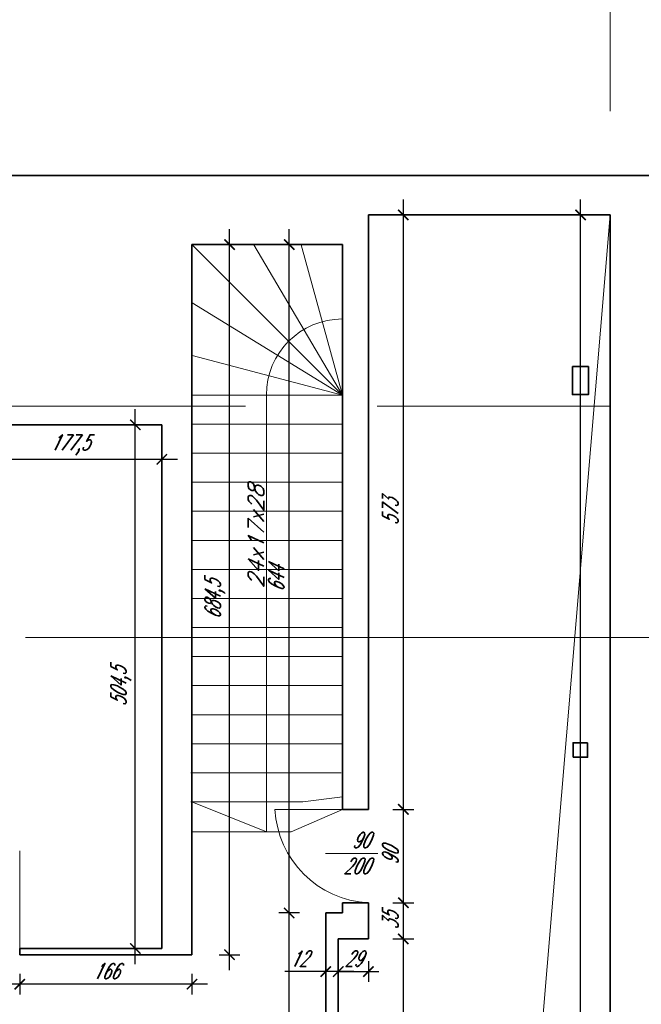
# Model space of a CAD drawing. Header units: millimetres. Extents: x 402 to 79005, y -7782 to 89952.
# Tile 24 of 256: x 27117 to 27716, y 9623 to 10572. Entities that reach past the tile are written whole.
import ezdxf

# ---------------------------------------------------------------- set-up
doc = ezdxf.new("R2010")
doc.units = ezdxf.units.MM
doc.header["$LTSCALE"] = 10
doc.linetypes.add('DASHED', pattern=[19.05, 12.7, -6.35])
doc.layers.get('0').update_dxf_attribs({"lineweight": 0})
doc.layers.get('Defpoints').update_dxf_attribs({"color": 253})
for name, color, linetype, lineweight in [('01-2_konstrukcja dachu', 253, 'Continuous', 35), ('01_ściany', 253, 'Continuous', 35), ('03-02_schody', 253, 'Continuous', 5), ('03_drzwi', 253, 'Continuous', 15), ('04-2_nad', 253, 'DASHED', 5), ('05-01_wymiary', 253, 'Continuous', 5), ('05-03_opis', 253, 'Continuous', 5)]:
    doc.layers.add(name, color=color, linetype=linetype, lineweight=lineweight)
doc.styles.add('ariel_wym', font='simplex.shx', dxfattribs={"width": 0.65, "oblique": 25})
doc.dimstyles.new('ariel 50', dxfattribs={"dimtxt": 15, "dimasz": 10, "dimexe": 10, "dimexo": 0, "dimgap": 5, "dimtad": 1, "dimdec": 1, "dimrnd": 0.5, "dimtxsty": 'ariel_wym', "dimblk": 'ARCHTICK', "dimcen": 2.5, "dimdle": 15, "dimazin": 0, "dimtfac": 1, "dimtdec": 1, "dimtix": 1, "dimtmove": 0, "dimatfit": 3, "dimldrblk": 'DOT', "dimfxl": 0, "dimarcsym": 0})
doc.dimstyles.new('ariel 50 wnętrze', dxfattribs={"dimtxt": 15, "dimasz": 10, "dimexe": 10, "dimexo": 0, "dimgap": 5, "dimtad": 1, "dimdec": 1, "dimrnd": 0.5, "dimtxsty": 'ariel_wym', "dimblk": 'ARCHTICK', "dimcen": 2.5, "dimdle": 15, "dimazin": 0, "dimtfac": 1, "dimtdec": 1, "dimtix": 1, "dimtmove": 0, "dimatfit": 3, "dimldrblk": 'DOT', "dimfxl": 0, "dimarcsym": 0})

# ---------------------------------------------------------------- blocks, each defined once
blk = doc.blocks.new('_ArchTick')
at = {"color": 0, "linetype": 'ByBlock', "const_width": 0.15}
blk.add_lwpolyline([(-0.5, -0.5), (0.5, 0.5)], dxfattribs=at)
blk = doc.blocks.new('*D3438')
at = {"layer": '05-01_wymiary', "color": 0, "lineweight": -2}
for p, q in [((27059.08, 10662.85), (27059.08, 10712.85)), ((27686.23, 10662.85), (27686.23, 10712.85)), ((27044.08, 10702.85), (27701.23, 10702.85))]:
    blk.add_line(p, q, dxfattribs=at)
at = {"layer": 'Defpoints', "color": 0, "lineweight": 0}
for p in [(27686.23, 10702.85), (27059.08, 10383.46), (27686.23, 10383.46)]:
    blk.add_point(p, dxfattribs=at)
at = {"layer": '05-01_wymiary', "color": 0, "lineweight": -2, "xscale": 10, "yscale": 10, "zscale": 10, "rotation": 180}
blk.add_blockref('_ArchTick', (27059.08, 10702.85), dxfattribs=at)
at = {"layer": '05-01_wymiary', "color": 0, "lineweight": -2, "xscale": 10, "yscale": 10, "zscale": 10}
blk.add_blockref('_ArchTick', (27686.23, 10702.85), dxfattribs=at)
at = {"layer": '05-01_wymiary', "color": 0, "insert": (27372.65, 10715.35), "char_height": 15, "attachment_point": 5, "style": 'ariel_wym'}
blk.add_mtext('627', dxfattribs=at)
blk = doc.blocks.new('_Dot')
at = {"color": 0, "linetype": 'ByBlock', "lineweight": -2}
blk.add_line((-0.5, 0), (-1, 0), dxfattribs=at)
at = {"color": 0, "linetype": 'ByBlock', "const_width": 0.5}
blk.add_lwpolyline([(-0.25, 0, 1), (0.25, 0, 1)], format="xyb", close=True, dxfattribs=at)
blk = doc.blocks.new('*D3439')
at = {"layer": '05-01_wymiary', "color": 0, "lineweight": -2}
for p, q in [((27453.23, 10712.85), (27453.23, 10762.85)), ((27686.23, 10712.85), (27686.23, 10762.85)), ((27701.23, 10752.85), (27438.23, 10752.85))]:
    blk.add_line(p, q, dxfattribs=at)
at = {"layer": 'Defpoints', "color": 0, "lineweight": 0}
for p in [(27453.23, 10752.85), (27453.23, 10383.46), (27686.23, 10383.46)]:
    blk.add_point(p, dxfattribs=at)
at = {"layer": '05-01_wymiary', "color": 0, "lineweight": -2, "xscale": 10, "yscale": 10, "zscale": 10, "rotation": 180}
blk.add_blockref('_ArchTick', (27453.23, 10752.85), dxfattribs=at)
at = {"layer": '05-01_wymiary', "color": 0, "lineweight": -2, "xscale": 10, "yscale": 10, "zscale": 10}
blk.add_blockref('_ArchTick', (27686.23, 10752.85), dxfattribs=at)
at = {"layer": '05-01_wymiary', "color": 0, "insert": (27569.73, 10765.35), "char_height": 15, "attachment_point": 5, "style": 'ariel_wym'}
blk.add_mtext('233', dxfattribs=at)
blk = doc.blocks.new('*D3440')
at = {"layer": '05-01_wymiary', "color": 0, "lineweight": -2}
for p, q in [((27428.23, 10712.85), (27428.23, 10762.85)), ((27453.23, 10712.85), (27453.23, 10762.85)), ((27428.23, 10752.85), (27418.23, 10752.85)), ((27453.23, 10752.85), (27428.23, 10752.85)), ((27453.23, 10752.85), (27463.23, 10752.85))]:
    blk.add_line(p, q, dxfattribs=at)
at = {"layer": 'Defpoints', "color": 0, "lineweight": 0}
for p in [(27428.23, 10752.85), (27453.23, 10383.46), (27428.23, 10354.86)]:
    blk.add_point(p, dxfattribs=at)
at = {"layer": '05-01_wymiary', "color": 0, "lineweight": -2, "xscale": 10, "yscale": 10, "zscale": 10}
blk.add_blockref('_ArchTick', (27428.23, 10752.85), dxfattribs=at)
at = {"layer": '05-01_wymiary', "color": 0, "lineweight": -2, "xscale": 10, "yscale": 10, "zscale": 10, "rotation": 180}
blk.add_blockref('_ArchTick', (27453.23, 10752.85), dxfattribs=at)
at = {"layer": '05-01_wymiary', "color": 0, "insert": (27440.73, 10765.35), "char_height": 15, "attachment_point": 5, "style": 'ariel_wym'}
blk.add_mtext('25', dxfattribs=at)
blk = doc.blocks.new('*D3441')
at = {"layer": '05-01_wymiary', "color": 0, "lineweight": -2}
for p, q in [((27283.23, 10712.85), (27283.23, 10762.85)), ((27428.23, 10712.85), (27428.23, 10762.85)), ((27443.23, 10752.85), (27268.23, 10752.85))]:
    blk.add_line(p, q, dxfattribs=at)
at = {"layer": 'Defpoints', "color": 0, "lineweight": 0}
for p in [(27283.23, 10752.85), (27283.23, 10354.86), (27428.23, 10354.86)]:
    blk.add_point(p, dxfattribs=at)
at = {"layer": '05-01_wymiary', "color": 0, "lineweight": -2, "xscale": 10, "yscale": 10, "zscale": 10, "rotation": 180}
blk.add_blockref('_ArchTick', (27283.23, 10752.85), dxfattribs=at)
at = {"layer": '05-01_wymiary', "color": 0, "lineweight": -2, "xscale": 10, "yscale": 10, "zscale": 10}
blk.add_blockref('_ArchTick', (27428.23, 10752.85), dxfattribs=at)
at = {"layer": '05-01_wymiary', "color": 0, "insert": (27355.73, 10765.35), "char_height": 15, "attachment_point": 5, "style": 'ariel_wym'}
blk.add_mtext('145', dxfattribs=at)
blk = doc.blocks.new('*D3442')
at = {"layer": '05-01_wymiary', "color": 0, "lineweight": -2}
for p, q in [((27254.23, 10712.85), (27254.23, 10762.85)), ((27283.23, 10712.85), (27283.23, 10762.85)), ((27254.23, 10752.85), (27244.23, 10752.85)), ((27283.23, 10752.85), (27254.23, 10752.85)), ((27283.23, 10752.85), (27293.23, 10752.85))]:
    blk.add_line(p, q, dxfattribs=at)
at = {"layer": 'Defpoints', "color": 0, "lineweight": 0}
for p in [(27254.23, 10752.85), (27283.23, 10354.86), (27254.23, 10181.17)]:
    blk.add_point(p, dxfattribs=at)
at = {"layer": '05-01_wymiary', "color": 0, "lineweight": -2, "xscale": 10, "yscale": 10, "zscale": 10}
blk.add_blockref('_ArchTick', (27254.23, 10752.85), dxfattribs=at)
at = {"layer": '05-01_wymiary', "color": 0, "lineweight": -2, "xscale": 10, "yscale": 10, "zscale": 10, "rotation": 180}
blk.add_blockref('_ArchTick', (27283.23, 10752.85), dxfattribs=at)
at = {"layer": '05-01_wymiary', "color": 0, "insert": (27268.73, 10765.35), "char_height": 15, "attachment_point": 5, "style": 'ariel_wym'}
blk.add_mtext('29', dxfattribs=at)
blk = doc.blocks.new('*D3443')
at = {"layer": '05-01_wymiary', "color": 0, "lineweight": -2}
for p, q in [((27076.83, 10712.85), (27076.83, 10762.85)), ((27254.23, 10712.85), (27254.23, 10762.85)), ((27269.23, 10752.85), (27061.83, 10752.85))]:
    blk.add_line(p, q, dxfattribs=at)
at = {"layer": 'Defpoints', "color": 0, "lineweight": 0}
for p in [(27076.83, 10752.85), (27076.83, 10181.17), (27254.23, 10181.17)]:
    blk.add_point(p, dxfattribs=at)
at = {"layer": '05-01_wymiary', "color": 0, "lineweight": -2, "xscale": 10, "yscale": 10, "zscale": 10, "rotation": 180}
blk.add_blockref('_ArchTick', (27076.83, 10752.85), dxfattribs=at)
at = {"layer": '05-01_wymiary', "color": 0, "lineweight": -2, "xscale": 10, "yscale": 10, "zscale": 10}
blk.add_blockref('_ArchTick', (27254.23, 10752.85), dxfattribs=at)
at = {"layer": '05-01_wymiary', "color": 0, "insert": (27165.53, 10766.78), "char_height": 15, "attachment_point": 5, "style": 'ariel_wym'}
blk.add_mtext('177,5', dxfattribs=at)
blk = doc.blocks.new('*D3453')
at = {"layer": '05-01_wymiary', "color": 0, "lineweight": -2}
for p, q in [((22873.26, 10762.85), (22873.26, 10812.85)), ((27686.23, 10762.85), (27686.23, 10812.85)), ((22858.26, 10802.85), (27701.23, 10802.85))]:
    blk.add_line(p, q, dxfattribs=at)
at = {"layer": 'Defpoints', "color": 0, "lineweight": 0}
for p in [(27686.23, 10802.85), (22873.26, 10421.46), (27686.23, 10383.46)]:
    blk.add_point(p, dxfattribs=at)
at = {"layer": '05-01_wymiary', "color": 0, "lineweight": -2, "xscale": 10, "yscale": 10, "zscale": 10, "rotation": 180}
blk.add_blockref('_ArchTick', (22873.26, 10802.85), dxfattribs=at)
at = {"layer": '05-01_wymiary', "color": 0, "lineweight": -2, "xscale": 10, "yscale": 10, "zscale": 10}
blk.add_blockref('_ArchTick', (27686.23, 10802.85), dxfattribs=at)
at = {"layer": '05-01_wymiary', "color": 0, "insert": (25279.74, 10815.35), "char_height": 15, "attachment_point": 5, "style": 'ariel_wym'}
blk.add_mtext('4813', dxfattribs=at)
blk = doc.blocks.new('*D3621')
at = {"layer": '05-01_wymiary', "color": 0, "lineweight": -2}
for p, q in [((27657.76, 6596.82), (27657.76, 10398.46)), ((27667.76, 10383.46), (27647.76, 10383.46)), ((27667.76, 6611.82), (27647.76, 6611.82))]:
    blk.add_line(p, q, dxfattribs=at)
at = {"layer": 'Defpoints', "color": 0, "lineweight": 0}
for p in [(27657.76, 10383.46), (27686.23, 10383.46), (27686.23, 6611.82)]:
    blk.add_point(p, dxfattribs=at)
at = {"layer": '05-01_wymiary', "color": 0, "lineweight": -2, "xscale": 10, "yscale": 10, "zscale": 10}
for p, rotation in [((27657.76, 10383.46), 90), ((27657.76, 6611.82), 270)]:
    blk.add_blockref('_ArchTick', p, dxfattribs=dict(at, rotation=rotation))
at = {"layer": '05-01_wymiary', "color": 0, "insert": (27643.84, 8497.64), "char_height": 15, "attachment_point": 5, "rotation": 90, "style": 'ariel_wym'}
blk.add_mtext('3771,5', dxfattribs=at)
blk = doc.blocks.new('*D3622')
at = {"layer": '05-01_wymiary', "color": 0, "lineweight": -2}
for p, q in [((27486.91, 10398.46), (27486.91, 9795.62)), ((27476.91, 10383.46), (27496.91, 10383.46)), ((27476.91, 9810.62), (27496.91, 9810.62))]:
    blk.add_line(p, q, dxfattribs=at)
at = {"layer": 'Defpoints', "color": 0, "lineweight": 0}
for p in [(27453.23, 10383.46), (27453.23, 9810.62), (27486.91, 9810.62)]:
    blk.add_point(p, dxfattribs=at)
at = {"layer": '05-01_wymiary', "color": 0, "lineweight": -2, "xscale": 10, "yscale": 10, "zscale": 10}
for p, rotation in [((27486.91, 10383.46), 90), ((27486.91, 9810.62), 270)]:
    blk.add_blockref('_ArchTick', p, dxfattribs=dict(at, rotation=rotation))
at = {"layer": '05-01_wymiary', "color": 0, "insert": (27474.41, 10097.04), "char_height": 15, "attachment_point": 5, "rotation": 90, "style": 'ariel_wym'}
blk.add_mtext('573', dxfattribs=at)
blk = doc.blocks.new('*D3623')
at = {"layer": '05-01_wymiary', "color": 0, "lineweight": -2}
for p, q in [((27486.91, 9825.62), (27486.91, 9705.62)), ((27476.91, 9810.62), (27496.91, 9810.62)), ((27476.91, 9720.62), (27496.91, 9720.62))]:
    blk.add_line(p, q, dxfattribs=at)
at = {"layer": 'Defpoints', "color": 0, "lineweight": 0}
for p in [(27453.23, 9810.62), (27453.23, 9720.62), (27486.91, 9720.62)]:
    blk.add_point(p, dxfattribs=at)
at = {"layer": '05-01_wymiary', "color": 0, "lineweight": -2, "xscale": 10, "yscale": 10, "zscale": 10}
for p, rotation in [((27486.91, 9810.62), 90), ((27486.91, 9720.62), 270)]:
    blk.add_blockref('_ArchTick', p, dxfattribs=dict(at, rotation=rotation))
at = {"layer": '05-01_wymiary', "color": 0, "insert": (27474.41, 9765.62), "char_height": 15, "attachment_point": 5, "rotation": 90, "style": 'ariel_wym'}
blk.add_mtext('90', dxfattribs=at)
blk = doc.blocks.new('*D3624')
at = {"layer": '05-01_wymiary', "color": 0, "lineweight": -2}
for p, q in [((27486.91, 9735.62), (27486.91, 9670.74)), ((27476.91, 9720.62), (27496.91, 9720.62)), ((27476.91, 9685.74), (27496.91, 9685.74))]:
    blk.add_line(p, q, dxfattribs=at)
at = {"layer": 'Defpoints', "color": 0, "lineweight": 0}
for p in [(27453.23, 9720.62), (27453.23, 9685.74), (27486.91, 9685.74)]:
    blk.add_point(p, dxfattribs=at)
at = {"layer": '05-01_wymiary', "color": 0, "lineweight": -2, "xscale": 10, "yscale": 10, "zscale": 10}
for p, rotation in [((27486.91, 9720.62), 90), ((27486.91, 9685.74), 270)]:
    blk.add_blockref('_ArchTick', p, dxfattribs=dict(at, rotation=rotation))
at = {"layer": '05-01_wymiary', "color": 0, "insert": (27474.41, 9703.18), "char_height": 15, "attachment_point": 5, "rotation": 90, "style": 'ariel_wym'}
blk.add_mtext('35', dxfattribs=at)
blk = doc.blocks.new('*D3625')
at = {"layer": '05-01_wymiary', "color": 0, "lineweight": -2}
for p, q in [((27486.91, 9700.74), (27486.91, 9134.19)), ((27476.91, 9685.74), (27496.91, 9685.74)), ((27476.91, 9149.19), (27496.91, 9149.19))]:
    blk.add_line(p, q, dxfattribs=at)
at = {"layer": 'Defpoints', "color": 0, "lineweight": 0}
for p in [(27453.23, 9685.74), (27451.23, 9149.19), (27486.91, 9149.19)]:
    blk.add_point(p, dxfattribs=at)
at = {"layer": '05-01_wymiary', "color": 0, "lineweight": -2, "xscale": 10, "yscale": 10, "zscale": 10}
for p, rotation in [((27486.91, 9685.74), 90), ((27486.91, 9149.19), 270)]:
    blk.add_blockref('_ArchTick', p, dxfattribs=dict(at, rotation=rotation))
at = {"layer": '05-01_wymiary', "color": 0, "insert": (27472.98, 9417.46), "char_height": 15, "attachment_point": 5, "rotation": 90, "style": 'ariel_wym'}
blk.add_mtext('536,5', dxfattribs=at)
blk = doc.blocks.new('*D3635')
at = {"layer": '05-01_wymiary', "color": 0, "lineweight": -2}
for p, q in [((27376.93, 9424.86), (27376.93, 9725.74)), ((27386.93, 9710.74), (27366.93, 9710.74)), ((27386.93, 9439.86), (27366.93, 9439.86))]:
    blk.add_line(p, q, dxfattribs=at)
at = {"layer": 'Defpoints', "color": 0, "lineweight": 0}
for p in [(27376.93, 9710.74), (27412.23, 9710.74), (27412.23, 9439.86)]:
    blk.add_point(p, dxfattribs=at)
at = {"layer": '05-01_wymiary', "color": 0, "lineweight": -2, "xscale": 10, "yscale": 10, "zscale": 10}
for p, rotation in [((27376.93, 9710.74), 90), ((27376.93, 9439.86), 270)]:
    blk.add_blockref('_ArchTick', p, dxfattribs=dict(at, rotation=rotation))
at = {"layer": '05-01_wymiary', "color": 0, "insert": (27364.43, 9575.3), "char_height": 15, "attachment_point": 5, "rotation": 90, "style": 'ariel_wym'}
blk.add_mtext('271', dxfattribs=at)
blk = doc.blocks.new('*D3636')
at = {"layer": '05-01_wymiary', "color": 0, "lineweight": -2}
for p, q in [((27376.93, 9695.74), (27376.93, 10369.86)), ((27386.93, 10354.86), (27366.93, 10354.86)), ((27386.93, 9710.74), (27366.93, 9710.74))]:
    blk.add_line(p, q, dxfattribs=at)
at = {"layer": 'Defpoints', "color": 0, "lineweight": 0}
for p in [(27376.93, 10354.86), (27428.23, 10354.86), (27412.23, 9710.74)]:
    blk.add_point(p, dxfattribs=at)
at = {"layer": '05-01_wymiary', "color": 0, "lineweight": -2, "xscale": 10, "yscale": 10, "zscale": 10}
for p, rotation in [((27376.93, 10354.86), 90), ((27376.93, 9710.74), 270)]:
    blk.add_blockref('_ArchTick', p, dxfattribs=dict(at, rotation=rotation))
at = {"layer": '05-01_wymiary', "color": 0, "insert": (27364.43, 10032.8), "char_height": 15, "attachment_point": 5, "rotation": 90, "style": 'ariel_wym'}
blk.add_mtext('644', dxfattribs=at)
blk = doc.blocks.new('*D3637')
at = {"layer": '05-01_wymiary', "color": 0, "lineweight": -2}
for p, q in [((27424.23, 9664.28), (27424.23, 9644.28)), ((27453.23, 9664.28), (27453.23, 9644.28)), ((27424.23, 9654.28), (27414.23, 9654.28)), ((27424.23, 9654.28), (27453.23, 9654.28)), ((27453.23, 9654.28), (27463.23, 9654.28))]:
    blk.add_line(p, q, dxfattribs=at)
at = {"layer": 'Defpoints', "color": 0, "lineweight": 0}
for p in [(27424.23, 9685.74), (27453.23, 9685.74), (27453.23, 9654.28)]:
    blk.add_point(p, dxfattribs=at)
at = {"layer": '05-01_wymiary', "color": 0, "lineweight": -2, "xscale": 10, "yscale": 10, "zscale": 10}
blk.add_blockref('_ArchTick', (27424.23, 9654.28), dxfattribs=at)
at = {"layer": '05-01_wymiary', "color": 0, "lineweight": -2, "xscale": 10, "yscale": 10, "zscale": 10, "rotation": 180}
blk.add_blockref('_ArchTick', (27453.23, 9654.28), dxfattribs=at)
at = {"layer": '05-01_wymiary', "color": 0, "insert": (27438.73, 9666.78), "char_height": 15, "attachment_point": 5, "style": 'ariel_wym'}
blk.add_mtext('29', dxfattribs=at)
blk = doc.blocks.new('*D3638')
at = {"layer": '05-01_wymiary', "color": 0, "lineweight": -2}
for p, q in [((27412.23, 9664.28), (27412.23, 9644.28)), ((27424.23, 9664.28), (27424.23, 9644.28)), ((27412.23, 9654.28), (27372.61, 9654.28)), ((27439.23, 9654.28), (27397.23, 9654.28))]:
    blk.add_line(p, q, dxfattribs=at)
at = {"layer": 'Defpoints', "color": 0, "lineweight": 0}
for p in [(27412.23, 9710.74), (27424.23, 9685.74), (27412.23, 9654.28)]:
    blk.add_point(p, dxfattribs=at)
at = {"layer": '05-01_wymiary', "color": 0, "lineweight": -2, "xscale": 10, "yscale": 10, "zscale": 10, "rotation": 180}
blk.add_blockref('_ArchTick', (27412.23, 9654.28), dxfattribs=at)
at = {"layer": '05-01_wymiary', "color": 0, "lineweight": -2, "xscale": 10, "yscale": 10, "zscale": 10}
blk.add_blockref('_ArchTick', (27424.23, 9654.28), dxfattribs=at)
at = {"layer": '05-01_wymiary', "color": 0, "insert": (27386.11, 9666.78), "char_height": 15, "attachment_point": 5, "style": 'ariel_wym'}
blk.add_mtext('12', dxfattribs=at)
blk = doc.blocks.new('*D3675')
at = {"layer": '05-01_wymiary', "color": 0, "lineweight": -2}
for p, q in [((27117.23, 9652.18), (27117.23, 9632.18)), ((27283.23, 9652.18), (27283.23, 9632.18)), ((27298.23, 9642.18), (27102.23, 9642.18))]:
    blk.add_line(p, q, dxfattribs=at)
at = {"layer": 'Defpoints', "color": 0, "lineweight": 0}
for p in [(27117.23, 9681.6), (27283.23, 9681.6), (27117.23, 9642.18)]:
    blk.add_point(p, dxfattribs=at)
at = {"layer": '05-01_wymiary', "color": 0, "lineweight": -2, "xscale": 10, "yscale": 10, "zscale": 10, "rotation": 180}
blk.add_blockref('_ArchTick', (27117.23, 9642.18), dxfattribs=at)
at = {"layer": '05-01_wymiary', "color": 0, "lineweight": -2, "xscale": 10, "yscale": 10, "zscale": 10}
blk.add_blockref('_ArchTick', (27283.23, 9642.18), dxfattribs=at)
at = {"layer": '05-01_wymiary', "color": 0, "insert": (27200.23, 9654.68), "char_height": 15, "attachment_point": 5, "style": 'ariel_wym'}
blk.add_mtext('166', dxfattribs=at)
blk = doc.blocks.new('*D3676')
at = {"layer": '05-01_wymiary', "color": 0, "lineweight": -2}
for p, q in [((27017.23, 9652.18), (27017.23, 9632.18)), ((27117.23, 9652.18), (27117.23, 9632.18)), ((27132.23, 9642.18), (27002.23, 9642.18))]:
    blk.add_line(p, q, dxfattribs=at)
at = {"layer": 'Defpoints', "color": 0, "lineweight": 0}
for p in [(27017.23, 9681.6), (27117.23, 9681.6), (27017.23, 9642.18)]:
    blk.add_point(p, dxfattribs=at)
at = {"layer": '05-01_wymiary', "color": 0, "lineweight": -2, "xscale": 10, "yscale": 10, "zscale": 10, "rotation": 180}
blk.add_blockref('_ArchTick', (27017.23, 9642.18), dxfattribs=at)
at = {"layer": '05-01_wymiary', "color": 0, "lineweight": -2, "xscale": 10, "yscale": 10, "zscale": 10}
blk.add_blockref('_ArchTick', (27117.23, 9642.18), dxfattribs=at)
at = {"layer": '05-01_wymiary', "color": 0, "insert": (27067.23, 9654.68), "char_height": 15, "attachment_point": 5, "style": 'ariel_wym'}
blk.add_mtext('100', dxfattribs=at)
blk = doc.blocks.new('*D3694')
at = {"layer": '05-01_wymiary', "color": 0, "lineweight": -2}
for p, q in [((27076.83, 10157.94), (27076.83, 10137.94)), ((27254.23, 10157.94), (27254.23, 10137.94)), ((27061.83, 10147.94), (27269.23, 10147.94))]:
    blk.add_line(p, q, dxfattribs=at)
at = {"layer": 'Defpoints', "color": 0, "lineweight": 0}
for p in [(27076.83, 10181.17), (27254.23, 10181.17), (27254.23, 10147.94)]:
    blk.add_point(p, dxfattribs=at)
at = {"layer": '05-01_wymiary', "color": 0, "lineweight": -2, "xscale": 10, "yscale": 10, "zscale": 10, "rotation": 180}
blk.add_blockref('_ArchTick', (27076.83, 10147.94), dxfattribs=at)
at = {"layer": '05-01_wymiary', "color": 0, "lineweight": -2, "xscale": 10, "yscale": 10, "zscale": 10}
blk.add_blockref('_ArchTick', (27254.23, 10147.94), dxfattribs=at)
at = {"layer": '05-01_wymiary', "color": 0, "insert": (27165.53, 10161.86), "char_height": 15, "attachment_point": 5, "style": 'ariel_wym'}
blk.add_mtext('177,5', dxfattribs=at)
blk = doc.blocks.new('*D3695')
at = {"layer": '05-01_wymiary', "color": 0, "lineweight": -2}
for p, q in [((27228.62, 9661.54), (27228.62, 10196.17)), ((27238.62, 10181.17), (27218.62, 10181.17)), ((27238.62, 9676.54), (27218.62, 9676.54))]:
    blk.add_line(p, q, dxfattribs=at)
at = {"layer": 'Defpoints', "color": 0, "lineweight": 0}
for p in [(27228.62, 10181.17), (27254.23, 10181.17), (27254.23, 9676.54)]:
    blk.add_point(p, dxfattribs=at)
at = {"layer": '05-01_wymiary', "color": 0, "lineweight": -2, "xscale": 10, "yscale": 10, "zscale": 10}
for p, rotation in [((27228.62, 10181.17), 90), ((27228.62, 9676.54), 270)]:
    blk.add_blockref('_ArchTick', p, dxfattribs=dict(at, rotation=rotation))
at = {"layer": '05-01_wymiary', "color": 0, "insert": (27214.69, 9928.85), "char_height": 15, "attachment_point": 5, "rotation": 90, "style": 'ariel_wym'}
blk.add_mtext('504,5', dxfattribs=at)
blk = doc.blocks.new('*D3696')
at = {"layer": '05-01_wymiary', "color": 0, "lineweight": -2}
for p, q in [((27319.45, 9655.54), (27319.45, 10369.86)), ((27309.45, 10354.86), (27329.45, 10354.86)), ((27309.45, 9670.54), (27329.45, 9670.54))]:
    blk.add_line(p, q, dxfattribs=at)
at = {"layer": 'Defpoints', "color": 0, "lineweight": 0}
for p in [(27283.23, 10354.86), (27319.45, 10354.86), (27283.23, 9670.54)]:
    blk.add_point(p, dxfattribs=at)
at = {"layer": '05-01_wymiary', "color": 0, "lineweight": -2, "xscale": 10, "yscale": 10, "zscale": 10}
for p, rotation in [((27319.45, 10354.86), 90), ((27319.45, 9670.54), 270)]:
    blk.add_blockref('_ArchTick', p, dxfattribs=dict(at, rotation=rotation))
at = {"layer": '05-01_wymiary', "color": 0, "insert": (27305.52, 10012.7), "char_height": 15, "attachment_point": 5, "rotation": 90, "style": 'ariel_wym'}
blk.add_mtext('684,5', dxfattribs=at)

msp = doc.modelspace()

# ---------------------------------------------------------------- linework, layer by layer
at = {"layer": '01-2_konstrukcja dachu'}
msp.add_lwpolyline([(27649.88, 10237.33), (27649.88, 10210.28), (27665.38, 10210.28), (27665.38, 10237.33)], close=True, dxfattribs=at)
for points in [[(27664.46, 9874.77), (27664.46, 9860.77), (27650.46, 9860.77)], [(27650.46, 9860.77), (27650.46, 9874.77), (27664.46, 9874.77)]]:
    msp.add_lwpolyline(points, dxfattribs=at)
at = {"layer": '01_ściany'}
for p, q in [((27876.9, 10421.46), (27059.08, 10421.46)), ((27453.23, 10383.46), (27453.23, 9810.62)), ((27453.23, 10383.46), (27686.23, 10383.46)), ((27686.23, 7607.86), (27686.23, 10383.46)), ((27428.23, 10354.86), (27283.23, 10354.86)), ((27283.23, 10354.86), (27283.23, 9670.54)), ((27428.23, 10209.86), (27283.23, 10354.86)), ((27428.23, 10354.86), (27428.23, 9810.62)), ((27076.83, 10181.17), (27254.23, 10181.17)), ((27254.23, 10181.17), (27254.23, 9676.54)), ((27428.23, 9810.62), (27453.23, 9810.62)), ((27428.23, 9720.62), (27428.23, 9710.74)), ((27428.23, 9720.62), (27453.23, 9720.62)), ((27453.23, 9720.62), (27453.23, 9685.74)), ((27412.23, 9439.86), (27412.23, 9710.74)), ((27412.23, 9710.74), (27428.23, 9710.74)), ((27424.23, 9149.19), (27424.23, 9685.74)), ((27424.23, 9685.74), (27453.23, 9685.74)), ((27117.22, 9676.54), (27254.23, 9676.54)), ((27117.23, 9670.54), (27117.23, 9676.54)), ((27117.23, 9670.54), (27283.23, 9670.54))]:
    msp.add_line(p, q, dxfattribs=at)
at = {"layer": '03-02_schody'}
for p, q in [((27428.23, 10209.86), (27283.23, 10354.86)), ((27428.23, 10209.86), (27342.92, 10354.59)), ((27428.23, 10209.86), (27388.52, 10354.59)), ((27428.23, 10209.86), (27283.55, 10298.6)), ((27428.23, 10209.86), (27283.55, 10247.83)), ((27428.23, 10209.86), (27283.23, 10209.86)), ((27354.9, 10209.86), (27354.9, 9788.98)), ((27428.23, 10181.86), (27283.26, 10181.86)), ((27283.26, 10153.86), (27428.44, 10153.86)), ((27428.44, 10125.86), (27283.26, 10125.86)), ((27283.26, 10097.86), (27428.44, 10097.86)), ((27428.44, 10069.86), (27283.26, 10069.86)), ((27283.26, 10041.86), (27428.44, 10041.86)), ((27428.44, 10013.86), (27283.28, 10013.86)), ((27428.23, 9985.86), (27283.06, 9985.86)), ((27283.28, 9985.86), (27428.23, 9985.86)), ((27283.06, 9957.86), (27428.01, 9957.86)), ((27282.84, 9929.86), (27427.79, 9929.86)), ((27282.62, 9901.86), (27427.57, 9901.86)), ((27282.41, 9873.86), (27427.36, 9873.86)), ((27282.19, 9845.86), (27427.14, 9845.86)), ((27428.23, 9822.82), (27390.03, 9817.86)), ((27281.97, 9817.86), (27390.03, 9817.86)), ((27354.9, 9788.98), (27283.23, 9817.86)), ((27428.23, 9810.62), (27378.77, 9788.98)), ((27283.28, 9788.98), (27378.77, 9788.98))]:
    msp.add_line(p, q, dxfattribs=at)
msp.add_arc((27428.23, 10209.86), 73.33, 90, 180, dxfattribs=at)
at = {"layer": '03_drzwi'}
for p, q in [((27363.23, 9810.62), (27453.23, 9810.62)), ((27117.16, 9770.54), (27117.23, 9670.54)), ((27411.95, 9767.94), (27462.44, 9767.94))]:
    msp.add_line(p, q, dxfattribs=at)
msp.add_arc((27458.1, 9815.49), 95, 182.93936, 267.06064, dxfattribs=at)
at = {"layer": '04-2_nad', "ltscale": 2}
msp.add_line((27080.83, 10199.26), (27686.23, 10199.26), dxfattribs=at)
at = {"layer": '05-01_wymiary'}
msp.add_line((27686.23, 10812.85), (27686.23, 10483.46), dxfattribs=at)
at = {"layer": '05-03_opis'}
for p, q in [((27451.23, 7582.86), (27686.23, 10383.46)), ((27122.73, 9976.3), (28311.72, 9976.3))]:
    msp.add_line(p, q, dxfattribs=at)

# ---------------------------------------------------------------- texts
at = {"layer": '03_drzwi', "insert": (27454.28, 9788.53), "char_height": 15, "width": 160.5905, "attachment_point": 3, "style": 'ariel_wym'}
msp.add_mtext('90\\P200', dxfattribs=at)
at = {"layer": '05-03_opis', "lineweight": 0, "insert": (27344.92, 10073.21), "char_height": 15, "width": 55, "attachment_point": 5, "rotation": 90, "style": 'ariel_wym'}
msp.add_mtext('{\\W1;24x17x28}', dxfattribs=at)

# ---------------------------------------------------------------- dimensions: what is measured, and where the dimension line sits
at = {"layer": '05-01_wymiary'}
for base, p1, p2, dimstyle, picture, middle in [((27686.23, 10802.85), (22873.26, 10421.46), (27686.23, 10383.46), 'ariel 50', '*D3453', (25279.74, 10815.35)), ((27453.23, 10752.85), (27686.23, 10383.46), (27453.23, 10383.46), 'ariel 50', '*D3439', (27569.73, 10765.35)), ((27117.23, 9642.18), (27283.23, 9681.6), (27117.23, 9681.6), 'ariel 50 wnętrze', '*D3675', (27200.23, 9654.68)), ((27453.23, 9654.28), (27424.23, 9685.74), (27453.23, 9685.74), 'ariel 50 wnętrze', '*D3637', (27438.73, 9666.78))]:
    dim = msp.add_linear_dim(base=base, p1=p1, p2=p2, dimstyle=dimstyle, dxfattribs=at)
    dim.commit()
    dim.dimension.update_dxf_attribs({"geometry": picture, "text_midpoint": middle})
for base, p1, p2, dimstyle, picture, middle in [((27076.83, 10752.85), (27254.23, 10181.17), (27076.83, 10181.17), 'ariel 50', '*D3443', (27165.53, 10766.78)), ((27254.23, 10752.85), (27283.23, 10354.86), (27254.23, 10181.17), 'ariel 50', '*D3442', (27268.73, 10765.35)), ((27283.23, 10752.85), (27428.23, 10354.86), (27283.23, 10354.86), 'ariel 50', '*D3441', (27355.73, 10765.35)), ((27428.23, 10752.85), (27453.23, 10383.46), (27428.23, 10354.86), 'ariel 50', '*D3440', (27440.73, 10765.35)), ((27686.2257, 10702.8514), (27059.079, 10383.4573), (27686.2257, 10383.4573), 'ariel 50', '*D3438', (27372.6523, 10715.3514)), ((27254.23, 10147.94), (27076.83, 10181.17), (27254.23, 10181.17), 'ariel 50 wnętrze', '*D3694', (27165.53, 10161.86)), ((27017.23, 9642.18), (27117.23, 9681.6), (27017.23, 9681.6), 'ariel 50 wnętrze', '*D3676', (27067.23, 9654.68))]:
    dim = msp.add_linear_dim(base=base, p1=p1, p2=p2, dimstyle=dimstyle, override={"dimtmove": 1}, dxfattribs=at)
    dim.commit()
    dim.dimension.update_dxf_attribs({"geometry": picture, "text_midpoint": middle})
for base, p1, p2, picture, middle in [((27486.91, 9810.62), (27453.23, 10383.46), (27453.23, 9810.62), '*D3622', (27474.41, 10097.04)), ((27657.76, 10383.46), (27686.23, 6611.82), (27686.23, 10383.46), '*D3621', (27643.84, 8497.64)), ((27319.45, 10354.86), (27283.23, 9670.54), (27283.23, 10354.86), '*D3696', (27305.52, 10012.7)), ((27228.62, 10181.17), (27254.23, 9676.54), (27254.23, 10181.17), '*D3695', (27214.69, 9928.85))]:
    dim = msp.add_linear_dim(base=base, p1=p1, p2=p2, angle=90, dimstyle='ariel 50 wnętrze', dxfattribs=at)
    dim.commit()
    dim.dimension.update_dxf_attribs({"geometry": picture, "text_midpoint": middle})
for base, p1, p2, picture, middle in [((27376.93, 10354.86), (27412.23, 9710.74), (27428.23, 10354.86), '*D3636', (27364.43, 10032.8)), ((27486.91, 9720.62), (27453.23, 9810.62), (27453.23, 9720.62), '*D3623', (27474.41, 9765.62)), ((27486.91, 9685.74), (27453.23, 9720.62), (27453.23, 9685.74), '*D3624', (27474.41, 9703.18)), ((27376.93, 9710.74), (27412.23, 9439.86), (27412.23, 9710.74), '*D3635', (27364.43, 9575.3)), ((27486.9102, 9149.1944), (27453.2257, 9685.7353), (27451.2257, 9149.1944), '*D3625', (27472.9816, 9417.4648))]:
    dim = msp.add_linear_dim(base=base, p1=p1, p2=p2, angle=90, dimstyle='ariel 50 wnętrze', override={"dimtmove": 1}, dxfattribs=at)
    dim.commit()
    dim.dimension.update_dxf_attribs({"geometry": picture, "text_midpoint": middle})
dim = msp.add_linear_dim(base=(27412.23, 9654.28), p1=(27424.23, 9685.74), p2=(27412.23, 9710.74), dimstyle='ariel 50 wnętrze', override={"dimtmove": 1}, dxfattribs=at)
dim.commit()
dim.dimension.update_dxf_attribs({"geometry": '*D3638', "text_midpoint": (27386.11, 9654.28), "dimtype": 160})

doc.saveas('drawing.dxf')
